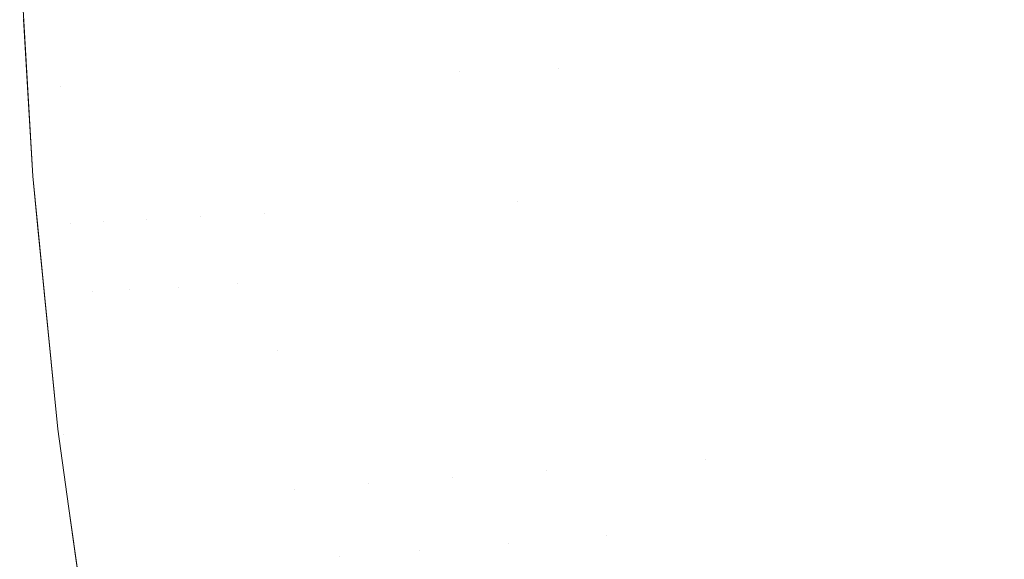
# Model space of a CAD drawing. Header units: centimetres. Extents: x -35.1 to 36.2, y 3.4 to 5.2.
# Tile 15 of 256: x -35.08646 to -35.07467, y 3.48976 to 3.49622. Entities that reach past the tile are written whole.
import ezdxf

# ---------------------------------------------------------------- set-up
doc = ezdxf.new("R2010")
doc.units = ezdxf.units.CM
doc.header["$LTSCALE"] = 2.54
doc.layers.add('Lucido design-1', color=7, linetype='Continuous')

# ---------------------------------------------------------------- blocks, each defined once
blk = doc.blocks.new('Gruppo-4-1')
at = {"color": 7, "linetype": 'Continuous', "lineweight": 9}
for points, invisible_edges in [([(-35.077307, 3.495741, -1872.279288), (-35.077388, 3.497254, -1872.279288), (-35.078797, 3.49722, -1872.282125), (-35.078716, 3.49569, -1872.282125)], 15), ([(-35.078716, 3.49569, -1872.948903), (-35.078797, 3.49722, -1872.948903), (-35.077388, 3.497254, -1872.95174), (-35.077307, 3.495741, -1872.95174)], 15), ([(-35.075794, 3.495795, -1872.276499), (-35.075874, 3.49729, -1872.276499), (-35.077388, 3.497254, -1872.279288), (-35.077307, 3.495741, -1872.279288)], 15), ([(-35.077307, 3.495741, -1872.95174), (-35.077388, 3.497254, -1872.95174), (-35.075874, 3.49729, -1872.954529), (-35.075794, 3.495795, -1872.954529)], 15), ([(-35.07418, 3.495853, -1872.273762), (-35.074258, 3.497328, -1872.273762), (-35.075874, 3.49729, -1872.276499), (-35.075794, 3.495795, -1872.276499)], 15), ([(-35.075794, 3.495795, -1872.954529), (-35.075874, 3.49729, -1872.954529), (-35.074258, 3.497328, -1872.957266), (-35.07418, 3.495853, -1872.957266)], 15), ([(-35.082763, 3.495545, -1872.292394), (-35.082272, 3.495562, -1872.290899), (-35.082356, 3.497136, -1872.290899), (-35.082847, 3.497124, -1872.292394)], 15), ([(-35.082847, 3.497124, -1872.938634), (-35.082356, 3.497136, -1872.940129), (-35.082272, 3.495562, -1872.940129), (-35.082763, 3.495545, -1872.938634)], 15), ([(-35.081835, 3.497148, -1872.289412), (-35.082356, 3.497136, -1872.290899), (-35.082272, 3.495562, -1872.290899), (-35.081751, 3.495581, -1872.289412)], 15), ([(-35.081751, 3.495581, -1872.941616), (-35.082272, 3.495562, -1872.940129), (-35.082356, 3.497136, -1872.940129), (-35.081835, 3.497148, -1872.941616)], 15), ([(-35.081751, 3.495581, -1872.289412), (-35.081201, 3.495601, -1872.287934), (-35.081284, 3.497161, -1872.287934), (-35.081835, 3.497148, -1872.289412)], 15), ([(-35.081835, 3.497148, -1872.941616), (-35.081284, 3.497161, -1872.943094), (-35.081201, 3.495601, -1872.943094), (-35.081751, 3.495581, -1872.941616)], 15), ([(-35.080015, 3.495643, -1872.285009), (-35.080097, 3.497189, -1872.285009), (-35.081284, 3.497161, -1872.287934), (-35.081201, 3.495601, -1872.287934)], 15), ([(-35.081201, 3.495601, -1872.943094), (-35.081284, 3.497161, -1872.943094), (-35.080097, 3.497189, -1872.946019), (-35.080015, 3.495643, -1872.946019)], 15), ([(-35.078716, 3.49569, -1872.282125), (-35.078797, 3.49722, -1872.282125), (-35.080097, 3.497189, -1872.285009), (-35.080015, 3.495643, -1872.285009)], 15), ([(-35.080015, 3.495643, -1872.946019), (-35.080097, 3.497189, -1872.946019), (-35.078797, 3.49722, -1872.948903), (-35.078716, 3.49569, -1872.948903)], 15), ([(-35.086454, 3.497039, -1872.313952), (-35.086464, 3.497039, -1872.315514), (-35.086308, 3.494352, -1872.315514), (-35.086367, 3.495415, -1872.313952)], 13), ([(-35.086417, 3.49623, -1872.915514), (-35.086369, 3.495416, -1872.915514), (-35.086308, 3.494352, -1872.315514), (-35.086464, 3.497039, -1872.315514)], 10), ([(-35.086367, 3.495415, -1872.313952), (-35.086318, 3.495417, -1872.31239), (-35.086405, 3.49704, -1872.31239), (-35.086454, 3.497039, -1872.313952)], 15), ([(-35.086323, 3.497042, -1872.310829), (-35.086405, 3.49704, -1872.31239), (-35.086318, 3.495417, -1872.31239), (-35.086237, 3.49542, -1872.310829)], 15), ([(-35.086237, 3.49542, -1872.310829), (-35.086123, 3.495424, -1872.30927), (-35.086209, 3.497044, -1872.30927), (-35.086323, 3.497042, -1872.310829)], 15), ([(-35.086063, 3.497048, -1872.307713), (-35.086209, 3.497044, -1872.30927), (-35.086123, 3.495424, -1872.30927), (-35.085976, 3.495429, -1872.307713)], 15), ([(-35.086063, 3.497048, -1872.923315), (-35.085976, 3.495429, -1872.923315), (-35.086123, 3.495424, -1872.921758), (-35.08617, 3.496237, -1872.921758)], 15), ([(-35.085976, 3.495429, -1872.307713), (-35.085797, 3.495436, -1872.30616), (-35.085884, 3.497052, -1872.30616), (-35.086063, 3.497048, -1872.307713)], 15), ([(-35.086063, 3.497048, -1872.923315), (-35.085884, 3.497052, -1872.924868), (-35.085797, 3.495436, -1872.924868), (-35.085976, 3.495429, -1872.923315)], 15), ([(-35.085673, 3.497057, -1872.304609), (-35.085884, 3.497052, -1872.30616), (-35.085797, 3.495436, -1872.30616), (-35.085587, 3.495443, -1872.304609)], 15), ([(-35.085587, 3.495443, -1872.926419), (-35.085797, 3.495436, -1872.924868), (-35.085884, 3.497052, -1872.924868), (-35.085673, 3.497057, -1872.926419)], 15), ([(-35.085587, 3.495443, -1872.304609), (-35.085344, 3.495452, -1872.303063), (-35.08543, 3.497063, -1872.303063), (-35.085673, 3.497057, -1872.304609)], 15), ([(-35.085673, 3.497057, -1872.926419), (-35.08543, 3.497063, -1872.927965), (-35.085344, 3.495452, -1872.927965), (-35.085587, 3.495443, -1872.926419)], 15), ([(-35.085154, 3.497069, -1872.301521), (-35.08543, 3.497063, -1872.303063), (-35.085344, 3.495452, -1872.303063), (-35.085069, 3.495462, -1872.301521)], 15), ([(-35.085069, 3.495462, -1872.929507), (-35.085344, 3.495452, -1872.927965), (-35.08543, 3.497063, -1872.927965), (-35.085154, 3.497069, -1872.929507)], 15), ([(-35.085069, 3.495462, -1872.301521), (-35.084762, 3.495473, -1872.299984), (-35.084848, 3.497077, -1872.299984), (-35.085154, 3.497069, -1872.301521)], 15), ([(-35.085154, 3.497069, -1872.929507), (-35.084848, 3.497077, -1872.931044), (-35.084762, 3.495473, -1872.931044), (-35.085069, 3.495462, -1872.929507)], 15), ([(-35.08451, 3.497085, -1872.298453), (-35.084848, 3.497077, -1872.299984), (-35.084762, 3.495473, -1872.299984), (-35.084424, 3.495485, -1872.298453)], 15), ([(-35.084424, 3.495485, -1872.932576), (-35.084762, 3.495473, -1872.931044), (-35.084848, 3.497077, -1872.931044), (-35.08451, 3.497085, -1872.932576)], 15), ([(-35.084424, 3.495485, -1872.298453), (-35.084055, 3.495498, -1872.296927), (-35.08414, 3.497094, -1872.296927), (-35.08451, 3.497085, -1872.298453)], 15), ([(-35.08451, 3.497085, -1872.932576), (-35.08414, 3.497094, -1872.934101), (-35.084055, 3.495498, -1872.934101), (-35.084424, 3.495485, -1872.932576)], 15), ([(-35.08374, 3.497103, -1872.295409), (-35.08414, 3.497094, -1872.296927), (-35.084055, 3.495498, -1872.296927), (-35.083655, 3.495513, -1872.295409)], 15), ([(-35.083655, 3.495513, -1872.935619), (-35.084055, 3.495498, -1872.934101), (-35.08414, 3.497094, -1872.934101), (-35.08374, 3.497103, -1872.935619)], 15), ([(-35.083655, 3.495513, -1872.295409), (-35.083224, 3.495528, -1872.293898), (-35.083309, 3.497113, -1872.293898), (-35.08374, 3.497103, -1872.295409)], 15), ([(-35.08374, 3.497103, -1872.935619), (-35.083309, 3.497113, -1872.93713), (-35.083224, 3.495528, -1872.93713), (-35.083655, 3.495513, -1872.935619)], 15), ([(-35.082847, 3.497124, -1872.292394), (-35.083309, 3.497113, -1872.293898), (-35.083224, 3.495528, -1872.293898), (-35.082763, 3.495545, -1872.292394)], 15), ([(-35.082763, 3.495545, -1872.938634), (-35.083224, 3.495528, -1872.93713), (-35.083309, 3.497113, -1872.93713), (-35.082847, 3.497124, -1872.938634)], 15), ([(-35.086366, 3.496231, -1872.918638), (-35.086318, 3.495417, -1872.918638), (-35.086369, 3.495416, -1872.915514), (-35.086417, 3.49623, -1872.915514)], 11), ([(-35.08617, 3.496237, -1872.921758), (-35.086123, 3.495424, -1872.921758), (-35.086318, 3.495417, -1872.918638), (-35.086366, 3.496231, -1872.918638)], 15), ([(-35.075794, 3.495795, -1872.276499), (-35.07568, 3.494278, -1872.276499), (-35.074067, 3.494356, -1872.273762), (-35.07418, 3.495853, -1872.273762)], 15), ([(-35.07418, 3.495853, -1872.957266), (-35.074067, 3.494356, -1872.957266), (-35.07568, 3.494278, -1872.954529), (-35.075794, 3.495795, -1872.954529)], 15), ([(-35.078716, 3.49569, -1872.282125), (-35.078599, 3.494137, -1872.282125), (-35.077192, 3.494205, -1872.279288), (-35.077307, 3.495741, -1872.279288)], 15), ([(-35.077307, 3.495741, -1872.95174), (-35.077192, 3.494205, -1872.95174), (-35.078599, 3.494137, -1872.948903), (-35.078716, 3.49569, -1872.948903)], 15), ([(-35.077307, 3.495741, -1872.279288), (-35.077192, 3.494205, -1872.279288), (-35.07568, 3.494278, -1872.276499), (-35.075794, 3.495795, -1872.276499)], 15), ([(-35.075794, 3.495795, -1872.954529), (-35.07568, 3.494278, -1872.954529), (-35.077192, 3.494205, -1872.95174), (-35.077307, 3.495741, -1872.95174)], 15), ([(-35.081632, 3.493991, -1872.289412), (-35.081082, 3.494017, -1872.287934), (-35.081201, 3.495601, -1872.287934), (-35.081751, 3.495581, -1872.289412)], 15), ([(-35.081751, 3.495581, -1872.941616), (-35.081201, 3.495601, -1872.943094), (-35.081082, 3.494017, -1872.943094), (-35.081632, 3.493991, -1872.941616)], 15), ([(-35.080503, 3.494045, -1872.286467), (-35.080015, 3.495643, -1872.285009), (-35.081201, 3.495601, -1872.287934)], 11), ([(-35.081201, 3.495601, -1872.943094), (-35.080015, 3.495643, -1872.946019), (-35.080503, 3.494045, -1872.944562)], 11), ([(-35.081201, 3.495601, -1872.287934), (-35.081082, 3.494017, -1872.287934), (-35.080503, 3.494045, -1872.286467)], 11), ([(-35.080503, 3.494045, -1872.944562), (-35.081082, 3.494017, -1872.943094), (-35.081201, 3.495601, -1872.943094)], 11), ([(-35.080503, 3.494045, -1872.286467), (-35.079896, 3.494074, -1872.285009), (-35.080015, 3.495643, -1872.285009)], 11), ([(-35.080015, 3.495643, -1872.946019), (-35.079896, 3.494074, -1872.946019), (-35.080503, 3.494045, -1872.944562)], 11), ([(-35.080015, 3.495643, -1872.285009), (-35.079896, 3.494074, -1872.285009), (-35.078599, 3.494137, -1872.282125), (-35.078716, 3.49569, -1872.282125)], 15), ([(-35.078716, 3.49569, -1872.948903), (-35.078599, 3.494137, -1872.948903), (-35.079896, 3.494074, -1872.946019), (-35.080015, 3.495643, -1872.946019)], 15), ([(-35.084424, 3.495485, -1872.298453), (-35.084762, 3.495473, -1872.299984), (-35.08464, 3.493845, -1872.299984), (-35.084302, 3.493862, -1872.298453)], 15), ([(-35.084302, 3.493862, -1872.932576), (-35.08464, 3.493845, -1872.931044), (-35.084762, 3.495473, -1872.931044), (-35.084424, 3.495485, -1872.932576)], 15), ([(-35.084302, 3.493862, -1872.298453), (-35.083933, 3.493879, -1872.296927), (-35.084055, 3.495498, -1872.296927), (-35.084424, 3.495485, -1872.298453)], 15), ([(-35.084424, 3.495485, -1872.932576), (-35.084055, 3.495498, -1872.934101), (-35.083933, 3.493879, -1872.934101), (-35.084302, 3.493862, -1872.932576)], 15), ([(-35.083655, 3.495513, -1872.295409), (-35.084055, 3.495498, -1872.296927), (-35.083933, 3.493879, -1872.296927), (-35.083533, 3.493899, -1872.295409)], 15), ([(-35.083533, 3.493899, -1872.935619), (-35.083933, 3.493879, -1872.934101), (-35.084055, 3.495498, -1872.934101), (-35.083655, 3.495513, -1872.935619)], 15), ([(-35.083533, 3.493899, -1872.295409), (-35.083103, 3.493919, -1872.293898), (-35.083224, 3.495528, -1872.293898), (-35.083655, 3.495513, -1872.295409)], 15), ([(-35.083655, 3.495513, -1872.935619), (-35.083224, 3.495528, -1872.93713), (-35.083103, 3.493919, -1872.93713), (-35.083533, 3.493899, -1872.935619)], 15), ([(-35.082763, 3.495545, -1872.292394), (-35.083224, 3.495528, -1872.293898), (-35.083103, 3.493919, -1872.293898), (-35.082642, 3.493942, -1872.292394)], 15), ([(-35.082642, 3.493942, -1872.938634), (-35.083103, 3.493919, -1872.93713), (-35.083224, 3.495528, -1872.93713), (-35.082763, 3.495545, -1872.938634)], 15), ([(-35.082642, 3.493942, -1872.292394), (-35.082152, 3.493965, -1872.290899), (-35.082272, 3.495562, -1872.290899), (-35.082763, 3.495545, -1872.292394)], 15), ([(-35.082763, 3.495545, -1872.938634), (-35.082272, 3.495562, -1872.940129), (-35.082152, 3.493965, -1872.940129), (-35.082642, 3.493942, -1872.938634)], 15), ([(-35.081751, 3.495581, -1872.289412), (-35.082272, 3.495562, -1872.290899), (-35.082152, 3.493965, -1872.290899), (-35.081632, 3.493991, -1872.289412)], 15), ([(-35.081632, 3.493991, -1872.941616), (-35.082152, 3.493965, -1872.940129), (-35.082272, 3.495562, -1872.940129), (-35.081751, 3.495581, -1872.941616)], 15), ([(-35.086308, 3.494352, -1872.915514), (-35.086369, 3.495416, -1872.915514), (-35.086318, 3.495417, -1872.918638), (-35.086261, 3.494597, -1872.918638)], 14), ([(-35.086369, 3.495416, -1872.915514), (-35.086308, 3.494352, -1872.915514), (-35.086308, 3.494352, -1872.315514)], 10), ([(-35.086243, 3.493768, -1872.313952), (-35.086194, 3.49377, -1872.31239), (-35.086318, 3.495417, -1872.31239), (-35.086367, 3.495415, -1872.313952)], 15), ([(-35.086243, 3.493768, -1872.313952), (-35.086367, 3.495415, -1872.313952), (-35.086308, 3.494352, -1872.315514)], 11), ([(-35.086261, 3.494597, -1872.918638), (-35.086318, 3.495417, -1872.918638), (-35.086123, 3.495424, -1872.921758), (-35.086066, 3.494605, -1872.921758)], 15), ([(-35.086237, 3.49542, -1872.310829), (-35.086318, 3.495417, -1872.31239), (-35.086194, 3.49377, -1872.31239), (-35.086113, 3.493774, -1872.310829)], 15), ([(-35.086113, 3.493774, -1872.310829), (-35.085999, 3.49378, -1872.30927), (-35.086123, 3.495424, -1872.30927), (-35.086237, 3.49542, -1872.310829)], 15), ([(-35.085976, 3.495429, -1872.307713), (-35.086123, 3.495424, -1872.30927), (-35.085999, 3.49378, -1872.30927), (-35.085853, 3.493787, -1872.307713)], 15), ([(-35.086066, 3.494605, -1872.921758), (-35.086123, 3.495424, -1872.921758), (-35.085976, 3.495429, -1872.923315)], 11), ([(-35.085976, 3.495429, -1872.923315), (-35.085853, 3.493787, -1872.923315), (-35.085999, 3.49378, -1872.921758), (-35.086066, 3.494605, -1872.921758)], 15), ([(-35.085853, 3.493787, -1872.307713), (-35.085674, 3.493795, -1872.30616), (-35.085797, 3.495436, -1872.30616), (-35.085976, 3.495429, -1872.307713)], 15), ([(-35.085976, 3.495429, -1872.923315), (-35.085797, 3.495436, -1872.924868), (-35.085674, 3.493795, -1872.924868), (-35.085853, 3.493787, -1872.923315)], 15), ([(-35.085587, 3.495443, -1872.304609), (-35.085797, 3.495436, -1872.30616), (-35.085674, 3.493795, -1872.30616), (-35.085463, 3.493806, -1872.304609)], 15), ([(-35.085463, 3.493806, -1872.926419), (-35.085674, 3.493795, -1872.924868), (-35.085797, 3.495436, -1872.924868), (-35.085587, 3.495443, -1872.926419)], 15), ([(-35.085463, 3.493806, -1872.304609), (-35.08522, 3.493817, -1872.303063), (-35.085344, 3.495452, -1872.303063), (-35.085587, 3.495443, -1872.304609)], 15), ([(-35.085587, 3.495443, -1872.926419), (-35.085344, 3.495452, -1872.927965), (-35.08522, 3.493817, -1872.927965), (-35.085463, 3.493806, -1872.926419)], 15), ([(-35.085069, 3.495462, -1872.301521), (-35.085344, 3.495452, -1872.303063), (-35.08522, 3.493817, -1872.303063), (-35.084946, 3.493831, -1872.301521)], 15), ([(-35.084946, 3.493831, -1872.929507), (-35.08522, 3.493817, -1872.927965), (-35.085344, 3.495452, -1872.927965), (-35.085069, 3.495462, -1872.929507)], 15), ([(-35.084946, 3.493831, -1872.301521), (-35.08464, 3.493845, -1872.299984), (-35.084762, 3.495473, -1872.299984), (-35.085069, 3.495462, -1872.301521)], 15), ([(-35.085069, 3.495462, -1872.929507), (-35.084762, 3.495473, -1872.931044), (-35.08464, 3.493845, -1872.931044), (-35.084946, 3.493831, -1872.929507)], 15), ([(-35.086261, 3.494597, -1872.918638), (-35.086194, 3.49377, -1872.918638), (-35.086308, 3.494352, -1872.915514)], 11), ([(-35.086066, 3.494605, -1872.921758), (-35.085999, 3.49378, -1872.921758), (-35.086194, 3.49377, -1872.918638), (-35.086261, 3.494597, -1872.918638)], 15), ([(-35.086308, 3.494352, -1872.315514), (-35.08625, 3.493768, -1872.315514), (-35.086243, 3.493768, -1872.313952)], 10), ([(-35.08625, 3.493768, -1872.315514), (-35.086308, 3.494352, -1872.315514), (-35.086308, 3.494352, -1872.915514), (-35.086167, 3.492936, -1872.915514)], 10), ([(-35.086167, 3.492936, -1872.915514), (-35.086308, 3.494352, -1872.915514), (-35.086194, 3.49377, -1872.918638), (-35.086118, 3.492938, -1872.918638)], 14), ([(-35.073919, 3.492837, -1872.273762), (-35.074067, 3.494356, -1872.273762), (-35.07568, 3.494278, -1872.276499), (-35.07553, 3.492739, -1872.276499)], 15), ([(-35.07553, 3.492739, -1872.954529), (-35.07568, 3.494278, -1872.954529), (-35.074067, 3.494356, -1872.957266), (-35.073919, 3.492837, -1872.957266)], 15), ([(-35.07704, 3.492647, -1872.279288), (-35.077192, 3.494205, -1872.279288), (-35.078599, 3.494137, -1872.282125), (-35.078445, 3.492561, -1872.282125)], 15), ([(-35.078445, 3.492561, -1872.948903), (-35.078599, 3.494137, -1872.948903), (-35.077192, 3.494205, -1872.95174), (-35.07704, 3.492647, -1872.95174)], 15), ([(-35.07553, 3.492739, -1872.276499), (-35.07568, 3.494278, -1872.276499), (-35.077192, 3.494205, -1872.279288), (-35.07704, 3.492647, -1872.279288)], 15), ([(-35.07704, 3.492647, -1872.95174), (-35.077192, 3.494205, -1872.95174), (-35.07568, 3.494278, -1872.954529), (-35.07553, 3.492739, -1872.954529)], 15), ([(-35.080347, 3.492445, -1872.286467), (-35.079741, 3.492482, -1872.285009), (-35.079896, 3.494074, -1872.285009), (-35.080503, 3.494045, -1872.286467)], 15), ([(-35.080503, 3.494045, -1872.944562), (-35.079896, 3.494074, -1872.946019), (-35.079741, 3.492482, -1872.946019), (-35.080347, 3.492445, -1872.944562)], 15), ([(-35.078445, 3.492561, -1872.282125), (-35.078599, 3.494137, -1872.282125), (-35.079896, 3.494074, -1872.285009), (-35.079741, 3.492482, -1872.285009)], 15), ([(-35.079741, 3.492482, -1872.946019), (-35.079896, 3.494074, -1872.946019), (-35.078599, 3.494137, -1872.948903), (-35.078445, 3.492561, -1872.948903)], 15), ([(-35.082484, 3.492315, -1872.292394), (-35.081994, 3.492345, -1872.290899), (-35.082152, 3.493965, -1872.290899), (-35.082642, 3.493942, -1872.292394)], 15), ([(-35.082642, 3.493942, -1872.938634), (-35.082152, 3.493965, -1872.940129), (-35.081994, 3.492345, -1872.940129), (-35.082484, 3.492315, -1872.938634)], 15), ([(-35.081632, 3.493991, -1872.289412), (-35.082152, 3.493965, -1872.290899), (-35.081994, 3.492345, -1872.290899), (-35.081474, 3.492377, -1872.289412)], 15), ([(-35.081474, 3.492377, -1872.941616), (-35.081994, 3.492345, -1872.940129), (-35.082152, 3.493965, -1872.940129), (-35.081632, 3.493991, -1872.941616)], 15), ([(-35.081474, 3.492377, -1872.289412), (-35.080925, 3.49241, -1872.287934), (-35.081082, 3.494017, -1872.287934), (-35.081632, 3.493991, -1872.289412)], 15), ([(-35.081632, 3.493991, -1872.941616), (-35.081082, 3.494017, -1872.943094), (-35.080925, 3.49241, -1872.943094), (-35.081474, 3.492377, -1872.941616)], 15), ([(-35.080503, 3.494045, -1872.286467), (-35.081082, 3.494017, -1872.287934), (-35.080925, 3.49241, -1872.287934), (-35.080347, 3.492445, -1872.286467)], 15), ([(-35.080347, 3.492445, -1872.944562), (-35.080925, 3.49241, -1872.943094), (-35.081082, 3.494017, -1872.943094), (-35.080503, 3.494045, -1872.944562)], 15), ([(-35.084946, 3.493831, -1872.301521), (-35.08522, 3.493817, -1872.303063), (-35.085058, 3.492159, -1872.303063), (-35.084784, 3.492175, -1872.301521)], 15), ([(-35.085144, 3.492991, -1872.927965), (-35.08522, 3.493817, -1872.927965), (-35.084946, 3.493831, -1872.929507)], 11), ([(-35.084564, 3.493023, -1872.931044), (-35.085144, 3.492991, -1872.927965), (-35.084946, 3.493831, -1872.929507)], 11), ([(-35.084784, 3.492175, -1872.301521), (-35.084478, 3.492194, -1872.299984), (-35.08464, 3.493845, -1872.299984), (-35.084946, 3.493831, -1872.301521)], 15), ([(-35.084946, 3.493831, -1872.929507), (-35.08464, 3.493845, -1872.931044), (-35.084564, 3.493023, -1872.931044)], 11), ([(-35.084302, 3.493862, -1872.298453), (-35.08464, 3.493845, -1872.299984), (-35.084478, 3.492194, -1872.299984), (-35.084141, 3.492214, -1872.298453)], 15), ([(-35.084564, 3.493023, -1872.931044), (-35.08464, 3.493845, -1872.931044), (-35.084302, 3.493862, -1872.932576)], 11), ([(-35.083858, 3.493061, -1872.934101), (-35.084564, 3.493023, -1872.931044), (-35.084302, 3.493862, -1872.932576)], 11), ([(-35.084141, 3.492214, -1872.298453), (-35.083773, 3.492237, -1872.296927), (-35.083933, 3.493879, -1872.296927), (-35.084302, 3.493862, -1872.298453)], 15), ([(-35.084302, 3.493862, -1872.932576), (-35.083933, 3.493879, -1872.934101), (-35.083858, 3.493061, -1872.934101)], 11), ([(-35.083533, 3.493899, -1872.295409), (-35.083933, 3.493879, -1872.296927), (-35.083773, 3.492237, -1872.296927), (-35.083374, 3.492261, -1872.295409)], 15), ([(-35.083858, 3.493061, -1872.934101), (-35.083933, 3.493879, -1872.934101), (-35.083533, 3.493899, -1872.935619)], 11), ([(-35.083533, 3.493899, -1872.935619), (-35.083374, 3.492261, -1872.935619), (-35.083773, 3.492237, -1872.934101), (-35.083858, 3.493061, -1872.934101)], 15), ([(-35.083374, 3.492261, -1872.295409), (-35.082944, 3.492287, -1872.293898), (-35.083103, 3.493919, -1872.293898), (-35.083533, 3.493899, -1872.295409)], 15), ([(-35.083533, 3.493899, -1872.935619), (-35.083103, 3.493919, -1872.93713), (-35.082944, 3.492287, -1872.93713), (-35.083374, 3.492261, -1872.935619)], 15), ([(-35.082642, 3.493942, -1872.292394), (-35.083103, 3.493919, -1872.293898), (-35.082944, 3.492287, -1872.293898), (-35.082484, 3.492315, -1872.292394)], 15), ([(-35.082484, 3.492315, -1872.938634), (-35.082944, 3.492287, -1872.93713), (-35.083103, 3.493919, -1872.93713), (-35.082642, 3.493942, -1872.938634)], 15), ([(-35.086243, 3.493768, -1872.313952), (-35.08625, 3.493768, -1872.315514), (-35.086008, 3.491321, -1872.315514), (-35.08608, 3.492096, -1872.313952)], 13), ([(-35.086167, 3.492936, -1872.915514), (-35.086008, 3.491321, -1872.915514), (-35.086008, 3.491321, -1872.315514), (-35.08625, 3.493768, -1872.315514)], 10), ([(-35.08608, 3.492096, -1872.313952), (-35.086031, 3.492099, -1872.31239), (-35.086194, 3.49377, -1872.31239), (-35.086243, 3.493768, -1872.313952)], 15), ([(-35.086118, 3.492938, -1872.918638), (-35.086194, 3.49377, -1872.918638), (-35.085999, 3.49378, -1872.921758), (-35.085922, 3.492948, -1872.921758)], 15), ([(-35.086113, 3.493774, -1872.310829), (-35.086194, 3.49377, -1872.31239), (-35.086031, 3.492099, -1872.31239), (-35.08595, 3.492104, -1872.310829)], 15), ([(-35.08595, 3.492104, -1872.310829), (-35.085836, 3.492111, -1872.30927), (-35.085999, 3.49378, -1872.30927), (-35.086113, 3.493774, -1872.310829)], 15), ([(-35.085853, 3.493787, -1872.307713), (-35.085999, 3.49378, -1872.30927), (-35.085836, 3.492111, -1872.30927), (-35.08569, 3.49212, -1872.307713)], 15), ([(-35.085922, 3.492948, -1872.921758), (-35.085999, 3.49378, -1872.921758), (-35.085853, 3.493787, -1872.923315)], 11), ([(-35.085598, 3.492966, -1872.924868), (-35.085922, 3.492948, -1872.921758), (-35.085853, 3.493787, -1872.923315)], 11), ([(-35.08569, 3.49212, -1872.307713), (-35.085511, 3.492131, -1872.30616), (-35.085674, 3.493795, -1872.30616), (-35.085853, 3.493787, -1872.307713)], 15), ([(-35.085853, 3.493787, -1872.923315), (-35.085674, 3.493795, -1872.924868), (-35.085598, 3.492966, -1872.924868)], 11), ([(-35.085463, 3.493806, -1872.304609), (-35.085674, 3.493795, -1872.30616), (-35.085511, 3.492131, -1872.30616), (-35.085301, 3.492144, -1872.304609)], 15), ([(-35.085598, 3.492966, -1872.924868), (-35.085674, 3.493795, -1872.924868), (-35.085463, 3.493806, -1872.926419)], 11), ([(-35.085144, 3.492991, -1872.927965), (-35.085598, 3.492966, -1872.924868), (-35.085463, 3.493806, -1872.926419)], 11), ([(-35.085301, 3.492144, -1872.304609), (-35.085058, 3.492159, -1872.303063), (-35.08522, 3.493817, -1872.303063), (-35.085463, 3.493806, -1872.304609)], 15), ([(-35.085463, 3.493806, -1872.926419), (-35.08522, 3.493817, -1872.927965), (-35.085144, 3.492991, -1872.927965)], 11), ([(-35.084564, 3.493023, -1872.931044), (-35.084478, 3.492194, -1872.931044), (-35.085058, 3.492159, -1872.927965), (-35.085144, 3.492991, -1872.927965)], 15), ([(-35.083858, 3.493061, -1872.934101), (-35.083773, 3.492237, -1872.934101), (-35.084478, 3.492194, -1872.931044), (-35.084564, 3.493023, -1872.931044)], 15), ([(-35.086118, 3.492938, -1872.918638), (-35.086031, 3.492099, -1872.918638), (-35.086008, 3.491321, -1872.915514), (-35.086167, 3.492936, -1872.915514)], 11), ([(-35.085922, 3.492948, -1872.921758), (-35.085836, 3.492111, -1872.921758), (-35.086031, 3.492099, -1872.918638), (-35.086118, 3.492938, -1872.918638)], 15), ([(-35.085598, 3.492966, -1872.924868), (-35.085511, 3.492131, -1872.924868), (-35.085836, 3.492111, -1872.921758), (-35.085922, 3.492948, -1872.921758)], 15), ([(-35.085144, 3.492991, -1872.927965), (-35.085058, 3.492159, -1872.927965), (-35.085511, 3.492131, -1872.924868), (-35.085598, 3.492966, -1872.924868)], 15), ([(-35.07553, 3.492739, -1872.276499), (-35.075342, 3.491177, -1872.276499), (-35.073733, 3.491296, -1872.273762), (-35.073919, 3.492837, -1872.273762)], 15), ([(-35.073919, 3.492837, -1872.957266), (-35.073733, 3.491296, -1872.957266), (-35.075342, 3.491177, -1872.954529), (-35.07553, 3.492739, -1872.954529)], 15), ([(-35.07704, 3.492647, -1872.279288), (-35.076849, 3.491066, -1872.279288), (-35.075342, 3.491177, -1872.276499), (-35.07553, 3.492739, -1872.276499)], 15), ([(-35.07553, 3.492739, -1872.954529), (-35.075342, 3.491177, -1872.954529), (-35.076849, 3.491066, -1872.95174), (-35.07704, 3.492647, -1872.95174)], 15), ([(-35.079741, 3.492482, -1872.285009), (-35.079546, 3.490867, -1872.285009), (-35.078252, 3.490963, -1872.282125), (-35.078445, 3.492561, -1872.282125)], 15), ([(-35.078445, 3.492561, -1872.948903), (-35.078252, 3.490963, -1872.948903), (-35.079546, 3.490867, -1872.946019), (-35.079741, 3.492482, -1872.946019)], 15), ([(-35.078445, 3.492561, -1872.282125), (-35.078252, 3.490963, -1872.282125), (-35.076849, 3.491066, -1872.279288), (-35.07704, 3.492647, -1872.279288)], 15), ([(-35.07704, 3.492647, -1872.95174), (-35.076849, 3.491066, -1872.95174), (-35.078252, 3.490963, -1872.948903), (-35.078445, 3.492561, -1872.948903)], 15), ([(-35.080347, 3.492445, -1872.286467), (-35.080925, 3.49241, -1872.287934), (-35.080729, 3.49078, -1872.287934), (-35.080152, 3.490823, -1872.286467)], 15), ([(-35.080152, 3.490823, -1872.944562), (-35.080729, 3.49078, -1872.943094), (-35.080925, 3.49241, -1872.943094), (-35.080347, 3.492445, -1872.944562)], 15), ([(-35.080152, 3.490823, -1872.286467), (-35.079546, 3.490867, -1872.285009), (-35.079741, 3.492482, -1872.285009), (-35.080347, 3.492445, -1872.286467)], 15), ([(-35.080347, 3.492445, -1872.944562), (-35.079741, 3.492482, -1872.946019), (-35.079546, 3.490867, -1872.946019), (-35.080152, 3.490823, -1872.944562)], 15), ([(-35.082484, 3.492315, -1872.292394), (-35.082944, 3.492287, -1872.293898), (-35.082744, 3.490632, -1872.293898), (-35.082285, 3.490666, -1872.292394)], 15), ([(-35.082285, 3.490666, -1872.938634), (-35.082744, 3.490632, -1872.93713), (-35.082944, 3.492287, -1872.93713), (-35.082484, 3.492315, -1872.938634)], 15), ([(-35.082285, 3.490666, -1872.292394), (-35.081796, 3.490702, -1872.290899), (-35.081994, 3.492345, -1872.290899), (-35.082484, 3.492315, -1872.292394)], 15), ([(-35.082484, 3.492315, -1872.938634), (-35.081994, 3.492345, -1872.940129), (-35.081796, 3.490702, -1872.940129), (-35.082285, 3.490666, -1872.938634)], 15), ([(-35.081474, 3.492377, -1872.289412), (-35.081994, 3.492345, -1872.290899), (-35.081796, 3.490702, -1872.290899), (-35.081277, 3.49074, -1872.289412)], 15), ([(-35.081277, 3.49074, -1872.941616), (-35.081796, 3.490702, -1872.940129), (-35.081994, 3.492345, -1872.940129), (-35.081474, 3.492377, -1872.941616)], 15), ([(-35.081277, 3.49074, -1872.289412), (-35.080729, 3.49078, -1872.287934), (-35.080925, 3.49241, -1872.287934), (-35.081474, 3.492377, -1872.289412)], 15), ([(-35.081474, 3.492377, -1872.941616), (-35.080925, 3.49241, -1872.943094), (-35.080729, 3.49078, -1872.943094), (-35.081277, 3.49074, -1872.941616)], 15), ([(-35.084962, 3.49132, -1872.927965), (-35.085058, 3.492159, -1872.927965), (-35.084478, 3.492194, -1872.931044), (-35.084383, 3.491359, -1872.931044)], 15), ([(-35.084582, 3.490496, -1872.301521), (-35.084277, 3.490519, -1872.299984), (-35.084478, 3.492194, -1872.299984), (-35.084784, 3.492175, -1872.301521)], 15), ([(-35.084383, 3.491359, -1872.931044), (-35.084478, 3.492194, -1872.931044), (-35.083773, 3.492237, -1872.934101), (-35.083678, 3.491407, -1872.934101)], 15), ([(-35.084141, 3.492214, -1872.298453), (-35.084478, 3.492194, -1872.299984), (-35.084277, 3.490519, -1872.299984), (-35.08394, 3.490544, -1872.298453)], 15), ([(-35.08394, 3.490544, -1872.298453), (-35.083572, 3.490571, -1872.296927), (-35.083773, 3.492237, -1872.296927), (-35.084141, 3.492214, -1872.298453)], 15), ([(-35.083374, 3.492261, -1872.295409), (-35.083773, 3.492237, -1872.296927), (-35.083572, 3.490571, -1872.296927), (-35.083174, 3.4906, -1872.295409)], 15), ([(-35.083678, 3.491407, -1872.934101), (-35.083773, 3.492237, -1872.934101), (-35.083374, 3.492261, -1872.935619)], 11), ([(-35.083374, 3.492261, -1872.935619), (-35.083174, 3.4906, -1872.935619), (-35.083572, 3.490571, -1872.934101), (-35.083678, 3.491407, -1872.934101)], 15), ([(-35.083174, 3.4906, -1872.295409), (-35.082744, 3.490632, -1872.293898), (-35.082944, 3.492287, -1872.293898), (-35.083374, 3.492261, -1872.295409)], 15), ([(-35.083374, 3.492261, -1872.935619), (-35.082944, 3.492287, -1872.93713), (-35.082744, 3.490632, -1872.93713), (-35.083174, 3.4906, -1872.935619)], 15), ([(-35.085876, 3.490401, -1872.313952), (-35.085827, 3.490404, -1872.31239), (-35.086031, 3.492099, -1872.31239), (-35.08608, 3.492096, -1872.313952)], 15), ([(-35.085876, 3.490401, -1872.313952), (-35.08608, 3.492096, -1872.313952), (-35.086008, 3.491321, -1872.315514)], 11), ([(-35.085934, 3.491255, -1872.918638), (-35.086031, 3.492099, -1872.918638), (-35.085836, 3.492111, -1872.921758), (-35.085739, 3.491268, -1872.921758)], 15), ([(-35.08595, 3.492104, -1872.310829), (-35.086031, 3.492099, -1872.31239), (-35.085827, 3.490404, -1872.31239), (-35.085746, 3.49041, -1872.310829)], 15), ([(-35.086008, 3.491321, -1872.915514), (-35.086031, 3.492099, -1872.918638), (-35.085934, 3.491255, -1872.918638)], 11), ([(-35.085746, 3.49041, -1872.310829), (-35.085632, 3.490419, -1872.30927), (-35.085836, 3.492111, -1872.30927), (-35.08595, 3.492104, -1872.310829)], 15), ([(-35.085739, 3.491268, -1872.921758), (-35.085836, 3.492111, -1872.921758), (-35.085511, 3.492131, -1872.924868), (-35.085415, 3.49129, -1872.924868)], 15), ([(-35.08569, 3.49212, -1872.307713), (-35.085836, 3.492111, -1872.30927), (-35.085632, 3.490419, -1872.30927), (-35.085486, 3.49043, -1872.307713)], 15), ([(-35.085486, 3.49043, -1872.307713), (-35.085308, 3.490443, -1872.30616), (-35.085511, 3.492131, -1872.30616), (-35.08569, 3.49212, -1872.307713)], 15), ([(-35.085415, 3.49129, -1872.924868), (-35.085511, 3.492131, -1872.924868), (-35.085058, 3.492159, -1872.927965), (-35.084962, 3.49132, -1872.927965)], 15), ([(-35.085301, 3.492144, -1872.304609), (-35.085511, 3.492131, -1872.30616), (-35.085308, 3.490443, -1872.30616), (-35.085098, 3.490458, -1872.304609)], 15), ([(-35.085098, 3.490458, -1872.304609), (-35.084856, 3.490476, -1872.303063), (-35.085058, 3.492159, -1872.303063), (-35.085301, 3.492144, -1872.304609)], 15), ([(-35.084784, 3.492175, -1872.301521), (-35.085058, 3.492159, -1872.303063), (-35.084856, 3.490476, -1872.303063), (-35.084582, 3.490496, -1872.301521)], 15), ([(-35.084383, 3.491359, -1872.931044), (-35.084277, 3.490519, -1872.931044), (-35.084856, 3.490476, -1872.927965), (-35.084962, 3.49132, -1872.927965)], 15), ([(-35.083678, 3.491407, -1872.934101), (-35.083572, 3.490571, -1872.934101), (-35.084277, 3.490519, -1872.931044), (-35.084383, 3.491359, -1872.931044)], 15), ([(-35.086008, 3.491321, -1872.315514), (-35.085879, 3.490401, -1872.315514), (-35.085876, 3.490401, -1872.313952)], 10), ([(-35.085879, 3.490401, -1872.315514), (-35.086008, 3.491321, -1872.315514), (-35.086008, 3.491321, -1872.915514), (-35.085879, 3.490401, -1872.915514)], 10), ([(-35.085934, 3.491255, -1872.918638), (-35.085827, 3.490404, -1872.918638), (-35.085879, 3.490401, -1872.915514), (-35.086008, 3.491321, -1872.915514)], 11), ([(-35.085739, 3.491268, -1872.921758), (-35.085632, 3.490419, -1872.921758), (-35.085827, 3.490404, -1872.918638), (-35.085934, 3.491255, -1872.918638)], 15), ([(-35.085415, 3.49129, -1872.924868), (-35.085308, 3.490443, -1872.924868), (-35.085632, 3.490419, -1872.921758), (-35.085739, 3.491268, -1872.921758)], 15), ([(-35.084962, 3.49132, -1872.927965), (-35.084856, 3.490476, -1872.927965), (-35.085308, 3.490443, -1872.924868), (-35.085415, 3.49129, -1872.924868)], 15), ([(-35.073509, 3.489734, -1872.273762), (-35.073733, 3.491296, -1872.273762), (-35.075342, 3.491177, -1872.276499), (-35.075114, 3.489594, -1872.276499)], 15), ([(-35.075114, 3.489594, -1872.954529), (-35.075342, 3.491177, -1872.954529), (-35.073733, 3.491296, -1872.957266), (-35.073509, 3.489734, -1872.957266)], 15), ([(-35.075114, 3.489594, -1872.276499), (-35.075342, 3.491177, -1872.276499), (-35.076849, 3.491066, -1872.279288), (-35.076619, 3.489464, -1872.279288)], 15), ([(-35.076619, 3.489464, -1872.95174), (-35.076849, 3.491066, -1872.95174), (-35.075342, 3.491177, -1872.954529), (-35.075114, 3.489594, -1872.954529)], 15), ([(-35.076619, 3.489464, -1872.279288), (-35.076849, 3.491066, -1872.279288), (-35.078252, 3.490963, -1872.282125), (-35.078019, 3.489342, -1872.282125)], 15), ([(-35.078019, 3.489342, -1872.948903), (-35.078252, 3.490963, -1872.948903), (-35.076849, 3.491066, -1872.95174), (-35.076619, 3.489464, -1872.95174)], 15), ([(-35.078019, 3.489342, -1872.282125), (-35.078252, 3.490963, -1872.282125), (-35.079546, 3.490867, -1872.285009), (-35.079311, 3.48923, -1872.285009)], 15), ([(-35.079434, 3.490051, -1872.946019), (-35.079546, 3.490867, -1872.946019), (-35.078252, 3.490963, -1872.948903)], 11), ([(-35.078252, 3.490963, -1872.948903), (-35.078019, 3.489342, -1872.948903), (-35.079311, 3.48923, -1872.946019), (-35.079434, 3.490051, -1872.946019)], 15), ([(-35.081038, 3.48908, -1872.289412), (-35.080491, 3.489128, -1872.287934), (-35.080729, 3.49078, -1872.287934), (-35.081277, 3.49074, -1872.289412)], 15), ([(-35.081277, 3.49074, -1872.941616), (-35.080729, 3.49078, -1872.943094), (-35.080615, 3.489957, -1872.943094)], 11), ([(-35.080152, 3.490823, -1872.286467), (-35.080729, 3.49078, -1872.287934), (-35.080491, 3.489128, -1872.287934), (-35.079916, 3.489178, -1872.286467)], 15), ([(-35.080615, 3.489957, -1872.943094), (-35.080729, 3.49078, -1872.943094), (-35.080152, 3.490823, -1872.944562)], 11), ([(-35.079434, 3.490051, -1872.946019), (-35.080615, 3.489957, -1872.943094), (-35.080152, 3.490823, -1872.944562)], 11), ([(-35.079916, 3.489178, -1872.286467), (-35.079311, 3.48923, -1872.285009), (-35.079546, 3.490867, -1872.285009), (-35.080152, 3.490823, -1872.286467)], 15), ([(-35.080152, 3.490823, -1872.944562), (-35.079546, 3.490867, -1872.946019), (-35.079434, 3.490051, -1872.946019)], 11), ([(-35.082285, 3.490666, -1872.292394), (-35.082744, 3.490632, -1872.293898), (-35.082503, 3.488953, -1872.293898), (-35.082045, 3.488993, -1872.292394)], 15), ([(-35.082629, 3.489795, -1872.93713), (-35.082744, 3.490632, -1872.93713), (-35.082285, 3.490666, -1872.938634)], 11), ([(-35.081681, 3.489871, -1872.940129), (-35.082629, 3.489795, -1872.93713), (-35.082285, 3.490666, -1872.938634)], 11), ([(-35.082045, 3.488993, -1872.292394), (-35.081556, 3.489035, -1872.290899), (-35.081796, 3.490702, -1872.290899), (-35.082285, 3.490666, -1872.292394)], 15), ([(-35.082285, 3.490666, -1872.938634), (-35.081796, 3.490702, -1872.940129), (-35.081681, 3.489871, -1872.940129)], 11), ([(-35.081277, 3.49074, -1872.289412), (-35.081796, 3.490702, -1872.290899), (-35.081556, 3.489035, -1872.290899), (-35.081038, 3.48908, -1872.289412)], 15), ([(-35.081681, 3.489871, -1872.940129), (-35.081796, 3.490702, -1872.940129), (-35.081277, 3.49074, -1872.941616)], 11), ([(-35.080615, 3.489957, -1872.943094), (-35.081681, 3.489871, -1872.940129), (-35.081277, 3.49074, -1872.941616)], 11), ([(-35.08416, 3.489672, -1872.931044), (-35.084277, 3.490519, -1872.931044), (-35.083572, 3.490571, -1872.934101), (-35.083456, 3.489729, -1872.934101)], 15), ([(-35.08394, 3.490544, -1872.298453), (-35.084277, 3.490519, -1872.299984), (-35.084033, 3.48882, -1872.299984), (-35.083697, 3.488849, -1872.298453)], 15), ([(-35.083697, 3.488849, -1872.298453), (-35.08333, 3.488881, -1872.296927), (-35.083572, 3.490571, -1872.296927), (-35.08394, 3.490544, -1872.298453)], 15), ([(-35.083174, 3.4906, -1872.295409), (-35.083572, 3.490571, -1872.296927), (-35.08333, 3.488881, -1872.296927), (-35.082932, 3.488916, -1872.295409)], 15), ([(-35.083456, 3.489729, -1872.934101), (-35.083572, 3.490571, -1872.934101), (-35.083174, 3.4906, -1872.935619)], 11), ([(-35.082629, 3.489795, -1872.93713), (-35.083456, 3.489729, -1872.934101), (-35.083174, 3.4906, -1872.935619)], 11), ([(-35.082932, 3.488916, -1872.295409), (-35.082503, 3.488953, -1872.293898), (-35.082744, 3.490632, -1872.293898), (-35.083174, 3.4906, -1872.295409)], 15), ([(-35.083174, 3.4906, -1872.935619), (-35.082744, 3.490632, -1872.93713), (-35.082629, 3.489795, -1872.93713)], 11), ([(-35.085709, 3.489548, -1872.918638), (-35.085827, 3.490404, -1872.918638), (-35.085632, 3.490419, -1872.921758), (-35.085514, 3.489564, -1872.921758)], 15), ([(-35.085746, 3.49041, -1872.310829), (-35.085827, 3.490404, -1872.31239), (-35.08558, 3.488686, -1872.31239), (-35.085499, 3.488693, -1872.310829)], 15), ([(-35.085499, 3.488693, -1872.310829), (-35.085386, 3.488703, -1872.30927), (-35.085632, 3.490419, -1872.30927), (-35.085746, 3.49041, -1872.310829)], 15), ([(-35.085514, 3.489564, -1872.921758), (-35.085632, 3.490419, -1872.921758), (-35.085308, 3.490443, -1872.924868), (-35.085191, 3.48959, -1872.924868)], 15), ([(-35.085486, 3.49043, -1872.307713), (-35.085632, 3.490419, -1872.30927), (-35.085386, 3.488703, -1872.30927), (-35.08524, 3.488715, -1872.307713)], 15), ([(-35.08524, 3.488715, -1872.307713), (-35.085062, 3.488731, -1872.30616), (-35.085308, 3.490443, -1872.30616), (-35.085486, 3.49043, -1872.307713)], 15), ([(-35.085191, 3.48959, -1872.924868), (-35.085308, 3.490443, -1872.924868), (-35.084856, 3.490476, -1872.927965), (-35.084739, 3.489626, -1872.927965)], 15), ([(-35.085098, 3.490458, -1872.304609), (-35.085308, 3.490443, -1872.30616), (-35.085062, 3.488731, -1872.30616), (-35.084853, 3.488749, -1872.304609)], 15), ([(-35.084853, 3.488749, -1872.304609), (-35.084611, 3.48877, -1872.303063), (-35.084856, 3.490476, -1872.303063), (-35.085098, 3.490458, -1872.304609)], 15), ([(-35.084739, 3.489626, -1872.927965), (-35.084856, 3.490476, -1872.927965), (-35.084277, 3.490519, -1872.931044), (-35.08416, 3.489672, -1872.931044)], 15), ([(-35.084582, 3.490496, -1872.301521), (-35.084856, 3.490476, -1872.303063), (-35.084611, 3.48877, -1872.303063), (-35.084338, 3.488794, -1872.301521)], 15), ([(-35.084338, 3.488794, -1872.301521), (-35.084033, 3.48882, -1872.299984), (-35.084277, 3.490519, -1872.299984), (-35.084582, 3.490496, -1872.301521)], 15), ([(-35.085759, 3.489545, -1872.915514), (-35.085879, 3.490401, -1872.915514), (-35.085827, 3.490404, -1872.918638), (-35.085709, 3.489548, -1872.918638)], 14), ([(-35.085876, 3.490401, -1872.313952), (-35.085879, 3.490401, -1872.315514), (-35.085582, 3.48828, -1872.315514), (-35.085629, 3.488682, -1872.313952)], 13), ([(-35.085582, 3.48828, -1872.315514), (-35.085879, 3.490401, -1872.315514), (-35.085879, 3.490401, -1872.915514), (-35.085759, 3.489545, -1872.915514)], 10), ([(-35.085629, 3.488682, -1872.313952), (-35.08558, 3.488686, -1872.31239), (-35.085827, 3.490404, -1872.31239), (-35.085876, 3.490401, -1872.313952)], 15), ([(-35.080615, 3.489957, -1872.943094), (-35.080491, 3.489128, -1872.943094), (-35.081556, 3.489035, -1872.940129), (-35.081681, 3.489871, -1872.940129)], 15), ([(-35.079434, 3.490051, -1872.946019), (-35.079311, 3.48923, -1872.946019), (-35.080491, 3.489128, -1872.943094), (-35.080615, 3.489957, -1872.943094)], 15), ([(-35.081681, 3.489871, -1872.940129), (-35.081556, 3.489035, -1872.940129), (-35.082503, 3.488953, -1872.93713), (-35.082629, 3.489795, -1872.93713)], 15), ([(-35.082629, 3.489795, -1872.93713), (-35.082503, 3.488953, -1872.93713), (-35.08333, 3.488881, -1872.934101), (-35.083456, 3.489729, -1872.934101)], 15)]:
    blk.add_3dface(points, dxfattribs=dict(at, invisible_edges=invisible_edges))

msp = doc.modelspace()

# ---------------------------------------------------------------- block references
at = {"layer": 'Lucido design-1', "color": 7}
msp.add_blockref('Gruppo-4-1', (0, 0), dxfattribs=at)

doc.saveas('drawing.dxf')
